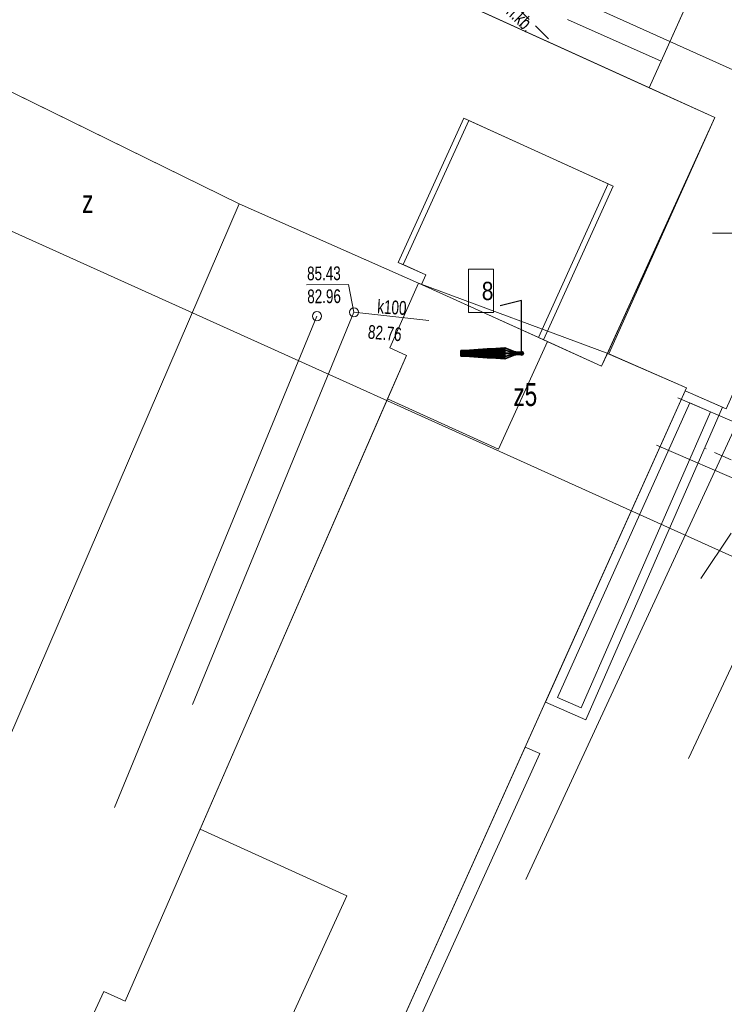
# Model space of a CAD drawing. Header units: metres. Extents: x -1013 to 1491425, y -5789533 to 1032.
# Tile 25 of 66: x -42 to -4, y -77 to -24. Entities that reach past the tile are written whole.
import ezdxf
from ezdxf.xclip import XClip

# ---------------------------------------------------------------- set-up
doc = ezdxf.new("R2010")
doc.units = ezdxf.units.M
doc.header["$MEASUREMENT"] = 0
doc.header["$XCLIPFRAME"] = 0
for name, pattern in [('2_KTCR02', [1.5, 1, -0.5]), ('Kropki i Kreski', [3.6, 1.8, -0.9, 0, -0.9]), ('Przerywana', [2.4, 1.2, -1.2])]:
    doc.linetypes.add(name, pattern=pattern)
doc.layers.add('700-L Mapa 1_500 dwg', color=7, linetype='Continuous')
for name, color, linetype, lineweight in [('703-L Płaszczyzny podejścia 2D3', 152, 'Continuous', 30), ('708-L Opisy sytuacji 1_500 do legendy11', 7, 'Continuous', 13), ('708-L Opisy sytuacji 1_500 do legendy85', 1, 'Continuous', 25), ('713-L Obiekty-budynki1', 7, 'Continuous', 13), ('719-L Wyposażenie lądowiska1', 7, 'Continuous', 13), ('719-L Wyposażenie lądowiska15', 7, 'Continuous', 25), ('719-L Wyposażenie lądowiska75', 30, 'Continuous', 25), ('719-L Wyposażenie lądowiska81', 18, 'Continuous', 35), ('719-L Wyposażenie lądowiska85', 1, 'Continuous', 25), ('719-L Wyposażenie lądowiska91', 255, 'Continuous', 13), ('GN.6640.3638.2023_9_EGBB_E_T_07', 9, 'Continuous', 18), ('GN.6640.3638.2023_9_EGBB_L_07', 9, 'Continuous', 18), ('GN.6640.3638.2023_9_EGBB_L_17', 9, 'Continuous', 18), ('GN.6640.3638.2023_9_EGBC_L_07', 9, 'Continuous', 18), ('GN.6640.3638.2023_9_EGBE_L_07', 9, 'Continuous', 18), ('GN.6640.3638.2023_9_EGBE_L_87', 9, 'Continuous', 18), ('GN.6640.3638.2023_9_KTCR_E_T_17', 9, 'Continuous', 18), ('GN.6640.3638.2023_9_KTCR_L_17', 9, 'Continuous', 18), ('GN.6640.3638.2023_9_KTKR_L_07', 9, 'Continuous', 18), ('GN.6640.3638.2023_9_PODZIAL_SEKCYJNY_L_07', 9, 'Continuous', 18), ('GN.6640.3638.2023_9_SUPC_D_L_1200', 9, 'Continuous', 18), ('GN.6640.3638.2023_9_SUPK_D_L_434', 9, 'Continuous', 18), ('GN.6640.3638.2023_9_SUPK_E_T_434', 9, 'Continuous', 18), ('GN.6640.3638.2023_9_SUTK_T_034', 9, 'Continuous', 18), ('GN.6640.3638.2023_9_SUUK_D_T_234', 9, 'Continuous', 18), ('GN.6640.3638.2023_9_ZAKRES_L_03', 9, 'Continuous', 18)]:
    doc.layers.add(name, color=color, linetype=linetype, lineweight=lineweight)
doc.styles.add('STYL_AUTOMATYCZNY_1', font='arial.ttf', dxfattribs={"width": 0.7})
doc.styles.add('STYL_AUTOMATYCZNY_3', font='ARIALN.TTF')
doc.dimstyles.new('STYL_AUTOMATYCZNY__5', dxfattribs={"dimtxt": 0.18, "dimasz": 0.456, "dimexe": 0.18, "dimexo": 0.0625, "dimgap": 0, "dimtad": 0, "dimtih": 1, "dimtoh": 1, "dimdec": 4, "dimzin": 0, "dimdsep": 46, "dimcen": 0.09, "dimadec": 0, "dimazin": 0, "dimtfac": 1, "dimtdec": 4, "dimtmove": 0, "dimatfit": 3, "dimldrblk": 'ARROWHEAD_1', "dimfxl": 1, "dimtolj": 1, "dimtzin": 0, "dimarcsym": 0})

# ---------------------------------------------------------------- blocks, each defined once
blk = doc.blocks.new('Rysunek_1_9', base_point=(-7447251.91, -5789835.327))
at = {"layer": 'GN.6640.3638.2023_9_EGBB_L_07', "color": 9, "linetype": 'Continuous', "lineweight": 18}
for p, q in [((-7.85, -27.397), (-4.62, -20.177)), ((-4.28, -29.017), (-7.85, -27.397)), ((-10.05, -41.917), (-4.28, -29.017)), ((-5.82, -43.767), (-10.05, -41.917)), ((-5.888, -43.92), (-5.82, -43.767)), ((-3.65, -44.917), (-5.888, -43.92))]:
    blk.add_line(p, q, dxfattribs=at)
at = {"layer": 'GN.6640.3638.2023_9_EGBB_L_17', "color": 9, "linetype": 'Continuous', "lineweight": 18}
for p, q in [((-59.98, -3.697), (-7.85, -27.397)), ((-30.219, -33.728), (-43.596, -27.171)), ((-7.85, -27.397), (-4.28, -29.017)), ((-4.28, -29.017), (-10.05, -41.917)), ((-45.707, -69.69), (-30.219, -33.728)), ((-20.437, -38.049), (-30.219, -33.728)), ((-22.003, -41.591), (-20.437, -38.049)), ((-10.05, -41.917), (-20.437, -38.049)), ((-10.05, -41.917), (-20.437, -38.049)), ((-21.09, -41.994), (-22.003, -41.591)), ((-35.252, -74.507), (-21.09, -41.994)), ((-10.05, -41.917), (-5.82, -43.767)), ((-5.82, -43.767), (-40.536, -121.038)), ((-35.252, -74.507), (-36.433, -77.215)), ((-39.055, -79.864), (-37.597, -76.684)), ((-37.597, -76.684), (-36.433, -77.215))]:
    blk.add_line(p, q, dxfattribs=at)
at = {"layer": 'GN.6640.3638.2023_9_EGBC_L_07', "color": 9, "linetype": 'Continuous', "lineweight": 18}
for p, q in [((-59.98, -3.697), (-7.85, -27.397)), ((-30.22, -33.727), (-43.6, -27.167)), ((-7.85, -27.397), (-4.28, -29.017)), ((-4.28, -29.017), (-10.05, -41.917)), ((-20.44, -38.047), (-30.22, -33.727)), ((-10.05, -41.917), (-20.44, -38.047))]:
    blk.add_line(p, q, dxfattribs=at)
at = {"layer": 'GN.6640.3638.2023_9_EGBE_L_07', "color": 9, "linetype": 'Continuous', "lineweight": 18}
for p, q in [((-5.888, -43.92), (-13.518, -60.916)), ((-3.859, -44.824), (-5.888, -43.92)), ((-12.855, -60.66), (-5.636, -44.579)), ((-4.516, -45.079), (-11.561, -61.222)), ((-11.302, -61.879), (-3.859, -44.824)), ((-5.636, -44.579), (-4.516, -45.079)), ((-11.561, -61.222), (-12.855, -60.66)), ((-13.518, -60.916), (-11.302, -61.879))]:
    blk.add_line(p, q, dxfattribs=at)
at = {"layer": 'GN.6640.3638.2023_9_EGBE_L_87', "color": 9, "linetype": 'Continuous', "lineweight": 18}
for p, q in [((-14.612, -63.364), (-21.977, -79.714)), ((-21.224, -80.018), (-13.817, -63.708)), ((-13.817, -63.708), (-14.612, -63.364))]:
    blk.add_line(p, q, dxfattribs=at)
at = {"layer": 'GN.6640.3638.2023_9_KTCR_L_17', "color": 9, "linetype": '2_KTCR02', "lineweight": 18}
for p, q in [((-19.32, -18.687), (-13.01, -25.087)), ((-3.38, -47.697), (-4.79, -47.067))]:
    blk.add_line(p, q, dxfattribs=at)
at = {"layer": 'GN.6640.3638.2023_9_KTKR_L_07', "color": 9, "linetype": 'Continuous', "lineweight": 18}
for p, q in [((-7.21, -25.947), (-12.31, -23.677)), ((-5.04, -54.167), (-3.38, -51.697))]:
    blk.add_line(p, q, dxfattribs=at)
at = {"layer": 'GN.6640.3638.2023_9_PODZIAL_SEKCYJNY_L_07', "color": 9, "linetype": 'Continuous', "lineweight": 18}
blk.add_line((-4.41, -35.327), (0.59, -35.327), dxfattribs=at)
at = {"layer": 'GN.6640.3638.2023_9_SUPC_D_L_1200', "color": 9, "linetype": 'Continuous', "lineweight": 18}
for p, q in [((4.246, -48.827), (-6.301, -44.305)), ((-7.453, -46.887), (8.839, -53.927))]:
    blk.add_line(p, q, dxfattribs=at)
at = {"layer": 'GN.6640.3638.2023_9_SUPK_D_L_434', "color": 9, "linetype": 'Continuous', "lineweight": 18}
for p, q in [((-33.867, -12.631), (4.257, -29.825)), ((4.257, -29.825), (-14.578, -70.581)), ((10.37, -29.587), (-5.714, -63.978)), ((-23.957, -39.644), (-32.767, -61.038)), ((-19.873, -40.086), (-23.957, -39.644)), ((-37.008, -66.659), (-25.975, -39.858))]:
    blk.add_line(p, q, dxfattribs=at)
at = {"layer": 'GN.6640.3638.2023_9_SUTK_T_034', "color": 9, "linetype": 'Continuous', "lineweight": 18}
for p in [(-26.537, -38.152), (-23.957, -39.644)]:
    blk.add_line(p, (-24.257, -38.136), dxfattribs=at)
at = {"layer": 'GN.6640.3638.2023_9_SUUK_D_T_234', "color": 9, "linetype": 'Continuous', "lineweight": 18}
for centre in [(-25.975, -39.858), (-23.957, -39.644)]:
    blk.add_circle(centre, 0.25, dxfattribs=at)
at = {"layer": 'GN.6640.3638.2023_9_ZAKRES_L_03', "color": 9, "linetype": 'Continuous', "lineweight": 18}
blk.add_line((-159.09, 17.333), (139.72, -117.497), dxfattribs=at)
at = {"layer": 'GN.6640.3638.2023_9_EGBB_E_T_07', "color": 9, "linetype": 'Continuous', "lineweight": 18, "char_height": 1.25, "attachment_point": 4, "style": 'STYL_AUTOMATYCZNY_1'}
for s, insert in [('\\A1;{\\pql;\\fArial|b0|i0|c238|p0;\\W0.700000;z}', (-38.776, -33.602)), ('\\A1;{\\pql;\\fArial|b0|i0|c238|p0;\\W0.700000;z5}', (-15.255, -44.139))]:
    blk.add_mtext(s, dxfattribs=dict(at, insert=insert))
at = {"layer": 'GN.6640.3638.2023_9_KTCR_E_T_17', "color": 9, "linetype": 'Continuous', "lineweight": 18, "insert": (-15.708, -22.789), "char_height": 0.75, "attachment_point": 4, "rotation": 315.702, "style": 'STYL_AUTOMATYCZNY_1'}
blk.add_mtext('\\A1;{\\pql;\\fArial|b0|i0|c238|p0;\\W0.700000;ch.kb.}', dxfattribs=at)
at = {"layer": 'GN.6640.3638.2023_9_SUPK_E_T_434', "color": 9, "linetype": 'Continuous', "lineweight": 18, "insert": (-22.679, -39.333), "char_height": 0.75, "attachment_point": 4, "rotation": 356.823, "style": 'STYL_AUTOMATYCZNY_1'}
blk.add_mtext('\\A1;{\\pql;\\fArial|b0|i0|c238|p0;\\W0.700000;k100}', dxfattribs=at)
at = {"layer": 'GN.6640.3638.2023_9_SUTK_T_034', "color": 9, "linetype": 'Continuous', "lineweight": 18, "char_height": 0.75, "style": 'STYL_AUTOMATYCZNY_1'}
for s, insert, attachment_point, rotation in [('\\A1;{\\pql;\\fArial|b0|i0|c238|p0;\\W0.700000;85.43}', (-26.514, -37.152), 1, 0.4031), ('\\A1;{\\pql;\\fArial|b0|i0|c238|p0;\\W0.700000;82.96}', (-26.505, -38.402), 1, 0.4031), ('\\A1;{\\pql;\\fArial|b0|i0|c238|p0;\\W0.700000;82.76}', (-23.188, -40.707), 4, 355.213)]:
    blk.add_mtext(s, dxfattribs=dict(at, insert=insert, attachment_point=attachment_point, rotation=rotation))
blk = doc.blocks.new('ARROWHEAD_1')
at = {"color": 0, "linetype": 'Continuous', "lineweight": 0}
blk.add_line((0, 0), (-1, 0), dxfattribs=at)
blk.add_circle((0, 0), 0.25, dxfattribs=at)

msp = doc.modelspace()

# ---------------------------------------------------------------- hatches: boundary and pattern name
at = {"layer": '719-L Wyposażenie lądowiska75', "linetype": 'Continuous', "lineweight": 0}
for points in [[(-14.96, -41.958), (-14.96, -41.808), (-15.126, -41.808), (-15.126, -41.958)], [(-14.927, -41.81), (-14.931, -41.808), (-14.96, -41.808), (-14.96, -41.81)], [(-14.924, -41.818), (-14.927, -41.81), (-14.96, -41.81), (-14.96, -41.818)], [(-14.92, -41.83), (-14.924, -41.818), (-14.96, -41.818), (-14.96, -41.83)], [(-14.918, -41.845), (-14.92, -41.83), (-14.96, -41.83), (-14.96, -41.845)], [(-14.917, -41.863), (-14.918, -41.845), (-14.96, -41.845), (-14.96, -41.863)], [(-14.96, -41.883), (-14.916, -41.883), (-14.917, -41.863), (-14.96, -41.863)], [(-14.917, -41.902), (-14.916, -41.883), (-14.96, -41.883), (-14.96, -41.902)], [(-14.895, -41.81), (-14.903, -41.808), (-14.931, -41.808), (-14.927, -41.81)], [(-14.924, -41.818), (-14.888, -41.818), (-14.895, -41.81), (-14.927, -41.81)], [(-14.92, -41.83), (-14.882, -41.83), (-14.888, -41.818), (-14.924, -41.818)], [(-14.918, -41.845), (-14.878, -41.845), (-14.882, -41.83), (-14.92, -41.83)], [(-14.917, -41.863), (-14.875, -41.863), (-14.878, -41.845), (-14.918, -41.845)], [(-14.916, -41.883), (-14.874, -41.883), (-14.875, -41.863), (-14.917, -41.863)], [(-14.874, -41.883), (-14.916, -41.883), (-14.917, -41.902), (-14.875, -41.902)], [(-14.895, -41.81), (-14.866, -41.81), (-14.877, -41.808), (-14.903, -41.808)], [(-14.888, -41.818), (-14.856, -41.818), (-14.866, -41.81), (-14.895, -41.81)], [(-14.847, -41.83), (-14.856, -41.818), (-14.888, -41.818), (-14.882, -41.83)], [(-14.878, -41.845), (-14.841, -41.845), (-14.847, -41.83), (-14.882, -41.83)], [(-14.875, -41.863), (-14.836, -41.863), (-14.841, -41.845), (-14.878, -41.845)], [(-14.84, -41.81), (-14.854, -41.808), (-14.877, -41.808), (-14.866, -41.81)], [(-14.874, -41.883), (-14.835, -41.883), (-14.836, -41.863), (-14.875, -41.863)], [(-14.836, -41.902), (-14.835, -41.883), (-14.874, -41.883), (-14.875, -41.902)], [(-14.828, -41.818), (-14.84, -41.81), (-14.866, -41.81), (-14.856, -41.818)], [(-14.847, -41.83), (-14.817, -41.83), (-14.828, -41.818), (-14.856, -41.818)], [(-14.84, -41.81), (-14.819, -41.81), (-14.835, -41.808), (-14.854, -41.808)], [(-14.808, -41.845), (-14.817, -41.83), (-14.847, -41.83), (-14.841, -41.845)], [(-14.803, -41.863), (-14.808, -41.845), (-14.841, -41.845), (-14.836, -41.863)], [(-14.804, -41.818), (-14.819, -41.81), (-14.84, -41.81), (-14.828, -41.818)], [(-14.801, -41.883), (-14.803, -41.863), (-14.836, -41.863), (-14.835, -41.883)], [(-14.803, -41.902), (-14.801, -41.883), (-14.835, -41.883), (-14.836, -41.902)], [(-14.819, -41.81), (-14.804, -41.81), (-14.822, -41.808), (-14.835, -41.808)], [(-14.817, -41.83), (-14.791, -41.83), (-14.804, -41.818), (-14.828, -41.818)], [(-14.804, -41.81), (-14.794, -41.81), (-14.813, -41.808), (-14.822, -41.808)], [(-14.804, -41.818), (-14.787, -41.818), (-14.804, -41.81), (-14.819, -41.81)], [(-14.808, -41.845), (-14.781, -41.845), (-14.791, -41.83), (-14.817, -41.83)], [(-14.794, -41.81), (-14.791, -41.81), (-14.81, -41.808), (-14.813, -41.808)], [(-14.775, -41.863), (-14.781, -41.845), (-14.808, -41.845), (-14.803, -41.863)], [(-14.776, -41.818), (-14.794, -41.81), (-14.804, -41.81), (-14.787, -41.818)], [(-14.791, -41.83), (-14.773, -41.83), (-14.787, -41.818), (-14.804, -41.818)], [(-14.773, -41.883), (-14.775, -41.863), (-14.803, -41.863), (-14.801, -41.883)], [(-14.775, -41.902), (-14.773, -41.883), (-14.801, -41.883), (-14.803, -41.902)], [(-14.773, -41.818), (-14.791, -41.81), (-14.794, -41.81), (-14.776, -41.818)], [(-14.781, -41.845), (-14.761, -41.845), (-14.773, -41.83), (-14.791, -41.83)], [(-14.773, -41.83), (-14.761, -41.83), (-14.776, -41.818), (-14.787, -41.818)], [(-14.775, -41.863), (-14.755, -41.863), (-14.761, -41.845), (-14.781, -41.845)], [(-14.757, -41.83), (-14.773, -41.818), (-14.776, -41.818), (-14.761, -41.83)], [(-14.752, -41.883), (-14.755, -41.863), (-14.775, -41.863), (-14.773, -41.883)], [(-14.755, -41.902), (-14.752, -41.883), (-14.773, -41.883), (-14.775, -41.902)], [(-14.749, -41.845), (-14.761, -41.83), (-14.773, -41.83), (-14.761, -41.845)], [(-14.745, -41.845), (-14.757, -41.83), (-14.761, -41.83), (-14.749, -41.845)], [(-14.755, -41.863), (-14.742, -41.863), (-14.749, -41.845), (-14.761, -41.845)], [(-14.752, -41.883), (-14.739, -41.883), (-14.742, -41.863), (-14.755, -41.863)], [(-14.739, -41.883), (-14.752, -41.883), (-14.755, -41.902), (-14.742, -41.902)], [(-14.738, -41.863), (-14.745, -41.845), (-14.749, -41.845), (-14.742, -41.863)], [(-14.735, -41.883), (-14.738, -41.863), (-14.742, -41.863), (-14.739, -41.883)], [(-14.738, -41.902), (-14.735, -41.883), (-14.739, -41.883), (-14.742, -41.902)], [(-14.918, -41.92), (-14.917, -41.902), (-14.96, -41.902), (-14.96, -41.92)], [(-14.92, -41.936), (-14.918, -41.92), (-14.96, -41.92), (-14.96, -41.936)], [(-14.924, -41.948), (-14.92, -41.936), (-14.96, -41.936), (-14.96, -41.948)], [(-14.927, -41.955), (-14.924, -41.948), (-14.96, -41.948), (-14.96, -41.955)], [(-14.931, -41.958), (-14.927, -41.955), (-14.96, -41.955), (-14.96, -41.958)], [(-14.895, -41.955), (-14.927, -41.955), (-14.931, -41.958), (-14.903, -41.958)], [(-14.895, -41.955), (-14.888, -41.948), (-14.924, -41.948), (-14.927, -41.955)], [(-14.888, -41.948), (-14.882, -41.936), (-14.92, -41.936), (-14.924, -41.948)], [(-14.882, -41.936), (-14.878, -41.92), (-14.918, -41.92), (-14.92, -41.936)], [(-14.878, -41.92), (-14.875, -41.902), (-14.917, -41.902), (-14.918, -41.92)], [(-14.877, -41.958), (-14.866, -41.955), (-14.895, -41.955), (-14.903, -41.958)], [(-14.866, -41.955), (-14.856, -41.948), (-14.888, -41.948), (-14.895, -41.955)], [(-14.856, -41.948), (-14.847, -41.936), (-14.882, -41.936), (-14.888, -41.948)], [(-14.847, -41.936), (-14.841, -41.92), (-14.878, -41.92), (-14.882, -41.936)], [(-14.841, -41.92), (-14.836, -41.902), (-14.875, -41.902), (-14.878, -41.92)], [(-14.84, -41.955), (-14.866, -41.955), (-14.877, -41.958), (-14.854, -41.958)], [(-14.828, -41.948), (-14.856, -41.948), (-14.866, -41.955), (-14.84, -41.955)], [(-14.817, -41.936), (-14.847, -41.936), (-14.856, -41.948), (-14.828, -41.948)], [(-14.819, -41.955), (-14.84, -41.955), (-14.854, -41.958), (-14.835, -41.958)], [(-14.817, -41.936), (-14.808, -41.92), (-14.841, -41.92), (-14.847, -41.936)], [(-14.808, -41.92), (-14.803, -41.902), (-14.836, -41.902), (-14.841, -41.92)], [(-14.819, -41.955), (-14.804, -41.948), (-14.828, -41.948), (-14.84, -41.955)], [(-14.822, -41.958), (-14.804, -41.955), (-14.819, -41.955), (-14.835, -41.958)], [(-14.804, -41.948), (-14.791, -41.936), (-14.817, -41.936), (-14.828, -41.948)], [(-14.794, -41.955), (-14.804, -41.955), (-14.822, -41.958), (-14.813, -41.958)], [(-14.804, -41.955), (-14.787, -41.948), (-14.804, -41.948), (-14.819, -41.955)], [(-14.781, -41.92), (-14.808, -41.92), (-14.817, -41.936), (-14.791, -41.936)], [(-14.81, -41.958), (-14.791, -41.955), (-14.794, -41.955), (-14.813, -41.958)], [(-14.775, -41.902), (-14.803, -41.902), (-14.808, -41.92), (-14.781, -41.92)], [(-14.787, -41.948), (-14.773, -41.936), (-14.791, -41.936), (-14.804, -41.948)], [(-14.776, -41.948), (-14.787, -41.948), (-14.804, -41.955), (-14.794, -41.955)], [(-14.791, -41.955), (-14.773, -41.948), (-14.776, -41.948), (-14.794, -41.955)], [(-14.761, -41.92), (-14.781, -41.92), (-14.791, -41.936), (-14.773, -41.936)], [(-14.761, -41.936), (-14.773, -41.936), (-14.787, -41.948), (-14.776, -41.948)], [(-14.761, -41.92), (-14.755, -41.902), (-14.775, -41.902), (-14.781, -41.92)], [(-14.773, -41.948), (-14.757, -41.936), (-14.761, -41.936), (-14.776, -41.948)], [(-14.749, -41.92), (-14.761, -41.92), (-14.773, -41.936), (-14.761, -41.936)], [(-14.742, -41.902), (-14.755, -41.902), (-14.761, -41.92), (-14.749, -41.92)], [(-14.757, -41.936), (-14.745, -41.92), (-14.749, -41.92), (-14.761, -41.936)], [(-14.745, -41.92), (-14.738, -41.902), (-14.742, -41.902), (-14.749, -41.92)]]:
    msp.add_hatch(color=251, dxfattribs=at).paths.add_polyline_path(points)
at = {"layer": '719-L Wyposażenie lądowiska85', "linetype": 'Continuous', "lineweight": 25}
for points in [[(-17.653, -41.703), (-18.133, -41.733), (-18.133, -42.033), (-17.653, -42.063)], [(-16.693, -41.643), (-17.173, -41.673), (-17.173, -42.093), (-16.693, -42.123)], [(-15.733, -41.583), (-16.213, -41.613), (-16.213, -42.153), (-15.733, -42.183)]]:
    msp.add_hatch(color=1, dxfattribs=at).paths.add_polyline_path(points)
at = {"layer": '719-L Wyposażenie lądowiska91', "linetype": 'Continuous', "lineweight": 13}
for points in [[(-17.173, -41.673), (-17.653, -41.703), (-17.653, -42.063), (-17.173, -42.093)], [(-16.213, -41.613), (-16.693, -41.643), (-16.693, -42.123), (-16.213, -42.153)]]:
    msp.add_hatch(color=255, dxfattribs=at).paths.add_polyline_path(points)

# ---------------------------------------------------------------- linework, layer by layer
at = {"layer": '703-L Płaszczyzny podejścia 2D3', "color": 152, "linetype": 'Continuous', "lineweight": 30}
msp.add_circle((8.227, 10.355), 1021.659, dxfattribs=at)
at = {"layer": '708-L Opisy sytuacji 1_500 do legendy11', "color": 7, "linetype": 'Continuous', "lineweight": 13, "flags": 128}
msp.add_lwpolyline([(-17.705, -37.293), (-16.341, -37.293), (-16.341, -39.66), (-17.705, -39.66)], close=True, dxfattribs=at)
at = {"layer": '713-L Obiekty-budynki1', "color": 7, "linetype": 'Continuous', "lineweight": 13, "flags": 128}
for points in [[(-82.342, -53.044), (-69.18, -58.877), (-54.63, -26.267), (-53.33, -26.817), (-51.97, -23.617), (-43.6, -27.167), (-30.22, -33.727), (-20.277, -38.121), (-20.042, -37.604), (-21.544, -36.921), (-17.97, -29.058), (-9.813, -32.766), (-13.622, -41.146), (-10.449, -42.589), (-4.28, -29.017), (-59.98, -3.697)], [(-7.85, -27.397), (-4.62, -20.177), (8.59, -26.107), (2.48, -39.757), (-0.714, -38.327), (-3.65, -44.917), (-5.888, -43.92), (-5.82, -43.767), (-10.128, -41.883), (-4.28, -29.017)], [(-17.697, -29.182), (-17.97, -29.058), (-21.544, -36.921), (-21.271, -37.046)], [(-17.697, -29.182), (-10.086, -32.642), (-13.895, -41.022), (-20.277, -38.121), (-20.042, -37.604), (-21.271, -37.046)], [(-10.086, -32.642), (-13.895, -41.022), (-13.622, -41.146), (-9.813, -32.766)], [(-20.44, -38.047), (-22.003, -41.591), (-21.09, -41.994), (-22.121, -44.361), (-16.071, -47.111), (-13.405, -41.245)], [(-22.202, -80.232), (-27.286, -77.921), (-24.352, -71.467), (-32.345, -67.833), (-22.121, -44.361), (-16.071, -47.111), (-13.405, -41.245), (-10.449, -42.589), (-10.128, -41.883), (-10.05, -41.917), (-5.82, -43.767)]]:
    msp.add_lwpolyline(points, close=True, dxfattribs=at)
at = {"layer": '719-L Wyposażenie lądowiska1', "color": 7, "linetype": 'Przerywana', "lineweight": 13}
for p, q in [((-18.133, -41.733), (-15.733, -41.583)), ((-18.133, -42.033), (-15.733, -42.183))]:
    msp.add_line(p, q, dxfattribs=at)
at = {"layer": '719-L Wyposażenie lądowiska1', "color": 7, "linetype": 'Continuous', "lineweight": 13}
for p, q in [((-17.653, -41.703), (-18.133, -41.733)), ((-18.133, -41.883), (-18.133, -41.733)), ((-18.133, -41.733), (-18.133, -42.033)), ((-15.733, -41.883), (-18.133, -41.883)), ((-17.173, -41.673), (-17.653, -41.703)), ((-17.653, -41.883), (-17.653, -41.703)), ((-17.653, -42.063), (-17.653, -41.703)), ((-17.653, -41.703), (-17.653, -42.063)), ((-16.693, -41.643), (-17.173, -41.673)), ((-17.173, -41.883), (-17.173, -41.673)), ((-17.173, -41.673), (-17.173, -42.093)), ((-17.173, -42.093), (-17.173, -41.673)), ((-16.213, -41.613), (-16.693, -41.643)), ((-16.693, -41.883), (-16.693, -41.643)), ((-16.693, -42.123), (-16.693, -41.643)), ((-16.693, -41.643), (-16.693, -42.123)), ((-15.733, -41.583), (-16.213, -41.613)), ((-16.213, -41.883), (-16.213, -41.613)), ((-16.213, -41.613), (-16.213, -42.153)), ((-16.213, -42.153), (-16.213, -41.613)), ((-15.733, -41.583), (-15.183, -41.801)), ((-15.733, -41.883), (-15.733, -41.583)), ((-15.733, -42.183), (-15.733, -41.583)), ((-15.733, -41.716), (-15.183, -41.851)), ((-14.96, -41.81), (-14.96, -41.808)), ((-14.931, -41.808), (-14.96, -41.808)), ((-14.96, -41.818), (-14.96, -41.81)), ((-14.96, -41.83), (-14.96, -41.818)), ((-14.96, -41.845), (-14.96, -41.83)), ((-14.96, -41.863), (-14.96, -41.845)), ((-14.96, -41.883), (-14.96, -41.863)), ((-14.96, -41.902), (-14.96, -41.883)), ((-14.903, -41.808), (-14.931, -41.808)), ((-14.877, -41.808), (-14.903, -41.808)), ((-14.854, -41.808), (-14.877, -41.808)), ((-14.835, -41.808), (-14.854, -41.808)), ((-14.822, -41.808), (-14.835, -41.808)), ((-14.813, -41.808), (-14.822, -41.808)), ((-14.81, -41.808), (-14.813, -41.808)), ((-14.791, -41.81), (-14.81, -41.808)), ((-14.773, -41.818), (-14.791, -41.81)), ((-14.757, -41.83), (-14.773, -41.818)), ((-14.745, -41.845), (-14.757, -41.83)), ((-14.738, -41.863), (-14.745, -41.845)), ((-14.735, -41.883), (-14.738, -41.863)), ((-14.738, -41.902), (-14.735, -41.883)), ((-18.133, -42.033), (-17.653, -42.063)), ((-17.653, -42.063), (-17.173, -42.093)), ((-17.173, -42.093), (-16.693, -42.123)), ((-16.693, -42.123), (-16.213, -42.153)), ((-16.213, -42.153), (-15.733, -42.183)), ((-15.733, -42.05), (-15.183, -41.915)), ((-15.733, -42.183), (-15.183, -41.965)), ((-14.96, -41.92), (-14.96, -41.902)), ((-14.96, -41.936), (-14.96, -41.92)), ((-14.96, -41.948), (-14.96, -41.936)), ((-14.96, -41.955), (-14.96, -41.948)), ((-14.96, -41.958), (-14.96, -41.955)), ((-14.931, -41.958), (-14.96, -41.958)), ((-14.903, -41.958), (-14.931, -41.958)), ((-14.877, -41.958), (-14.903, -41.958)), ((-14.854, -41.958), (-14.877, -41.958)), ((-14.835, -41.958), (-14.854, -41.958)), ((-14.822, -41.958), (-14.835, -41.958)), ((-14.813, -41.958), (-14.822, -41.958)), ((-14.81, -41.958), (-14.813, -41.958)), ((-14.81, -41.958), (-14.791, -41.955)), ((-14.791, -41.955), (-14.773, -41.948)), ((-14.773, -41.948), (-14.757, -41.936)), ((-14.757, -41.936), (-14.745, -41.92)), ((-14.745, -41.92), (-14.738, -41.902))]:
    msp.add_line(p, q, dxfattribs=at)
at = {"layer": '719-L Wyposażenie lądowiska1', "color": 7, "linetype": 'Continuous', "lineweight": 13, "flags": 128}
msp.add_lwpolyline([(-14.96, -41.958), (-14.96, -41.808), (-15.126, -41.808), (-15.126, -41.958)], close=True, dxfattribs=at)
at = {"layer": '719-L Wyposażenie lądowiska15', "color": 7, "linetype": 'Kropki i Kreski', "lineweight": 25}
msp.add_line((-14.96, -41.883), (-15.126, -41.883), dxfattribs=at)
at = {"layer": '719-L Wyposażenie lądowiska15', "color": 7, "linetype": 'Kropki i Kreski', "lineweight": 25, "flags": 128}
msp.add_lwpolyline([(-14.81, -41.883), (-14.812, -41.883), (-14.819, -41.883), (-14.83, -41.883), (-14.845, -41.883), (-14.864, -41.883), (-14.885, -41.883), (-14.909, -41.883), (-14.934, -41.883), (-14.96, -41.883)], dxfattribs=at)
at = {"layer": '719-L Wyposażenie lądowiska81', "color": 18, "linetype": 'Continuous', "lineweight": 35}
for p, q in [((-18.133, -41.733), (-17.653, -41.703)), ((-18.133, -41.735), (-18.133, -41.733)), ((-18.133, -41.742), (-18.133, -41.735)), ((-18.133, -41.753), (-18.133, -41.742)), ((-18.133, -41.768), (-18.133, -41.753)), ((-18.133, -41.786), (-18.133, -41.768)), ((-18.133, -41.808), (-18.133, -41.786)), ((-18.133, -41.831), (-18.133, -41.808)), ((-18.133, -41.857), (-18.133, -41.831)), ((-18.133, -41.883), (-18.133, -41.857)), ((-18.133, -41.909), (-18.133, -41.883)), ((-17.653, -41.703), (-17.173, -41.673)), ((-17.653, -41.706), (-17.653, -41.703)), ((-17.653, -41.706), (-17.653, -41.703)), ((-17.653, -41.714), (-17.653, -41.706)), ((-17.653, -41.714), (-17.653, -41.706)), ((-17.653, -41.727), (-17.653, -41.714)), ((-17.653, -41.727), (-17.653, -41.714)), ((-17.653, -41.745), (-17.653, -41.727)), ((-17.653, -41.745), (-17.653, -41.727)), ((-17.653, -41.767), (-17.653, -41.745)), ((-17.653, -41.767), (-17.653, -41.745)), ((-17.653, -41.793), (-17.653, -41.767)), ((-17.653, -41.793), (-17.653, -41.767)), ((-17.653, -41.821), (-17.653, -41.793)), ((-17.653, -41.821), (-17.653, -41.793)), ((-17.653, -41.852), (-17.653, -41.821)), ((-17.653, -41.852), (-17.653, -41.821)), ((-17.653, -41.883), (-17.653, -41.852)), ((-17.653, -41.883), (-17.653, -41.852)), ((-17.653, -41.914), (-17.653, -41.883)), ((-17.653, -41.914), (-17.653, -41.883)), ((-17.173, -41.673), (-16.693, -41.643)), ((-17.173, -41.676), (-17.173, -41.673)), ((-17.173, -41.676), (-17.173, -41.673)), ((-17.173, -41.685), (-17.173, -41.676)), ((-17.173, -41.685), (-17.173, -41.676)), ((-17.173, -41.701), (-17.173, -41.685)), ((-17.173, -41.701), (-17.173, -41.685)), ((-17.173, -41.722), (-17.173, -41.701)), ((-17.173, -41.722), (-17.173, -41.701)), ((-17.173, -41.748), (-17.173, -41.722)), ((-17.173, -41.748), (-17.173, -41.722)), ((-17.173, -41.778), (-17.173, -41.748)), ((-17.173, -41.778), (-17.173, -41.748)), ((-17.173, -41.811), (-17.173, -41.778)), ((-17.173, -41.811), (-17.173, -41.778)), ((-17.173, -41.846), (-17.173, -41.811)), ((-17.173, -41.846), (-17.173, -41.811)), ((-17.173, -41.883), (-17.173, -41.846)), ((-17.173, -41.883), (-17.173, -41.846)), ((-17.173, -41.919), (-17.173, -41.883)), ((-17.173, -41.919), (-17.173, -41.883)), ((-16.693, -41.643), (-16.213, -41.613)), ((-16.693, -41.646), (-16.693, -41.643)), ((-16.693, -41.646), (-16.693, -41.643)), ((-16.693, -41.657), (-16.693, -41.646)), ((-16.693, -41.657), (-16.693, -41.646)), ((-16.693, -41.675), (-16.693, -41.657)), ((-16.693, -41.675), (-16.693, -41.657)), ((-16.693, -41.699), (-16.693, -41.675)), ((-16.693, -41.699), (-16.693, -41.675)), ((-16.693, -41.729), (-16.693, -41.699)), ((-16.693, -41.729), (-16.693, -41.699)), ((-16.693, -41.763), (-16.693, -41.729)), ((-16.693, -41.763), (-16.693, -41.729)), ((-16.693, -41.801), (-16.693, -41.763)), ((-16.693, -41.801), (-16.693, -41.763)), ((-16.693, -41.841), (-16.693, -41.801)), ((-16.693, -41.841), (-16.693, -41.801)), ((-16.693, -41.883), (-16.693, -41.841)), ((-16.693, -41.883), (-16.693, -41.841)), ((-16.693, -41.924), (-16.693, -41.883)), ((-16.693, -41.924), (-16.693, -41.883)), ((-16.213, -41.613), (-15.733, -41.583)), ((-16.213, -41.617), (-16.213, -41.613)), ((-16.213, -41.617), (-16.213, -41.613)), ((-16.213, -41.629), (-16.213, -41.617)), ((-16.213, -41.629), (-16.213, -41.617)), ((-16.213, -41.649), (-16.213, -41.629)), ((-16.213, -41.649), (-16.213, -41.629)), ((-16.213, -41.676), (-16.213, -41.649)), ((-16.213, -41.676), (-16.213, -41.649)), ((-16.213, -41.709), (-16.213, -41.676)), ((-16.213, -41.709), (-16.213, -41.676)), ((-16.213, -41.748), (-16.213, -41.709)), ((-16.213, -41.748), (-16.213, -41.709)), ((-16.213, -41.79), (-16.213, -41.748)), ((-16.213, -41.79), (-16.213, -41.748)), ((-16.213, -41.836), (-16.213, -41.79)), ((-16.213, -41.836), (-16.213, -41.79)), ((-16.213, -41.883), (-16.213, -41.836)), ((-16.213, -41.883), (-16.213, -41.836)), ((-16.213, -41.93), (-16.213, -41.883)), ((-16.213, -41.93), (-16.213, -41.883)), ((-15.733, -41.587), (-15.733, -41.583)), ((-15.733, -41.583), (-15.183, -41.801)), ((-15.733, -41.716), (-15.733, -41.583)), ((-15.733, -41.601), (-15.733, -41.587)), ((-15.733, -41.623), (-15.733, -41.601)), ((-15.733, -41.653), (-15.733, -41.623)), ((-15.733, -41.69), (-15.733, -41.653)), ((-15.733, -41.733), (-15.733, -41.69)), ((-15.183, -41.851), (-15.733, -41.716)), ((-15.733, -41.78), (-15.733, -41.733)), ((-15.733, -41.831), (-15.733, -41.78)), ((-15.733, -41.883), (-15.733, -41.831)), ((-15.183, -41.882), (-15.733, -41.882)), ((-15.733, -41.882), (-15.733, -41.883)), ((-15.733, -41.935), (-15.733, -41.883)), ((-15.733, -41.883), (-15.183, -41.883)), ((-15.126, -41.801), (-15.183, -41.801)), ((-15.183, -41.807), (-15.183, -41.801)), ((-15.183, -41.801), (-15.183, -41.801)), ((-15.183, -41.825), (-15.183, -41.807)), ((-15.183, -41.851), (-15.183, -41.825)), ((-15.183, -41.882), (-15.183, -41.851)), ((-15.183, -41.882), (-15.183, -41.883)), ((-15.183, -41.914), (-15.183, -41.883)), ((-15.183, -41.883), (-15.183, -41.883)), ((-15.126, -41.807), (-15.126, -41.801)), ((-15.126, -41.825), (-15.126, -41.807)), ((-15.126, -41.851), (-15.126, -41.825)), ((-15.126, -41.883), (-15.126, -41.851)), ((-15.126, -41.914), (-15.126, -41.883)), ((-18.133, -41.934), (-18.133, -41.909)), ((-18.133, -41.958), (-18.133, -41.934)), ((-18.133, -41.979), (-18.133, -41.958)), ((-18.133, -41.998), (-18.133, -41.979)), ((-18.133, -42.013), (-18.133, -41.998)), ((-18.133, -42.024), (-18.133, -42.013)), ((-18.133, -42.03), (-18.133, -42.024)), ((-18.133, -42.033), (-18.133, -42.03)), ((-18.133, -42.033), (-17.653, -42.063)), ((-17.653, -41.944), (-17.653, -41.914)), ((-17.653, -41.944), (-17.653, -41.914)), ((-17.653, -41.973), (-17.653, -41.944)), ((-17.653, -41.973), (-17.653, -41.944)), ((-17.653, -41.998), (-17.653, -41.973)), ((-17.653, -41.998), (-17.653, -41.973)), ((-17.653, -42.021), (-17.653, -41.998)), ((-17.653, -42.021), (-17.653, -41.998)), ((-17.653, -42.039), (-17.653, -42.021)), ((-17.653, -42.039), (-17.653, -42.021)), ((-17.653, -42.052), (-17.653, -42.039)), ((-17.653, -42.052), (-17.653, -42.039)), ((-17.653, -42.06), (-17.653, -42.052)), ((-17.653, -42.06), (-17.653, -42.052)), ((-17.653, -42.063), (-17.653, -42.06)), ((-17.653, -42.063), (-17.653, -42.06)), ((-17.653, -42.063), (-17.173, -42.093)), ((-17.173, -41.955), (-17.173, -41.919)), ((-17.173, -41.955), (-17.173, -41.919)), ((-17.173, -41.988), (-17.173, -41.955)), ((-17.173, -41.988), (-17.173, -41.955)), ((-17.173, -42.018), (-17.173, -41.988)), ((-17.173, -42.018), (-17.173, -41.988)), ((-17.173, -42.044), (-17.173, -42.018)), ((-17.173, -42.044), (-17.173, -42.018)), ((-17.173, -42.065), (-17.173, -42.044)), ((-17.173, -42.065), (-17.173, -42.044)), ((-17.173, -42.08), (-17.173, -42.065)), ((-17.173, -42.08), (-17.173, -42.065)), ((-17.173, -42.09), (-17.173, -42.08)), ((-17.173, -42.09), (-17.173, -42.08)), ((-17.173, -42.093), (-17.173, -42.09)), ((-17.173, -42.093), (-17.173, -42.09)), ((-17.173, -42.093), (-16.693, -42.123)), ((-16.693, -41.965), (-16.693, -41.924)), ((-16.693, -41.965), (-16.693, -41.924)), ((-16.693, -42.003), (-16.693, -41.965)), ((-16.693, -42.003), (-16.693, -41.965)), ((-16.693, -42.037), (-16.693, -42.003)), ((-16.693, -42.037), (-16.693, -42.003)), ((-16.693, -42.067), (-16.693, -42.037)), ((-16.693, -42.067), (-16.693, -42.037)), ((-16.693, -42.091), (-16.693, -42.067)), ((-16.693, -42.091), (-16.693, -42.067)), ((-16.693, -42.108), (-16.693, -42.091)), ((-16.693, -42.108), (-16.693, -42.091)), ((-16.693, -42.119), (-16.693, -42.108)), ((-16.693, -42.119), (-16.693, -42.108)), ((-16.693, -42.123), (-16.693, -42.119)), ((-16.693, -42.123), (-16.693, -42.119)), ((-16.693, -42.123), (-16.213, -42.153)), ((-16.213, -41.975), (-16.213, -41.93)), ((-16.213, -41.975), (-16.213, -41.93)), ((-16.213, -42.018), (-16.213, -41.975)), ((-16.213, -42.018), (-16.213, -41.975)), ((-16.213, -42.056), (-16.213, -42.018)), ((-16.213, -42.056), (-16.213, -42.018)), ((-16.213, -42.09), (-16.213, -42.056)), ((-16.213, -42.09), (-16.213, -42.056)), ((-16.213, -42.117), (-16.213, -42.09)), ((-16.213, -42.117), (-16.213, -42.09)), ((-16.213, -42.136), (-16.213, -42.117)), ((-16.213, -42.136), (-16.213, -42.117)), ((-16.213, -42.149), (-16.213, -42.136)), ((-16.213, -42.149), (-16.213, -42.136)), ((-16.213, -42.153), (-16.213, -42.149)), ((-16.213, -42.153), (-16.213, -42.149)), ((-16.213, -42.153), (-15.733, -42.183)), ((-15.733, -42.05), (-15.183, -41.915)), ((-15.733, -41.985), (-15.733, -41.935)), ((-15.183, -41.965), (-15.733, -42.183)), ((-15.733, -42.033), (-15.733, -41.985)), ((-15.733, -42.076), (-15.733, -42.033)), ((-15.733, -42.183), (-15.733, -42.05)), ((-15.733, -42.113), (-15.733, -42.076)), ((-15.733, -42.143), (-15.733, -42.113)), ((-15.733, -42.165), (-15.733, -42.143)), ((-15.733, -42.178), (-15.733, -42.165)), ((-15.733, -42.183), (-15.733, -42.178)), ((-15.183, -41.941), (-15.183, -41.914)), ((-15.183, -41.959), (-15.183, -41.941)), ((-15.183, -41.965), (-15.183, -41.959)), ((-15.126, -41.965), (-15.183, -41.965)), ((-15.183, -41.965), (-15.183, -41.965)), ((-15.126, -41.941), (-15.126, -41.914)), ((-15.126, -41.959), (-15.126, -41.941)), ((-15.126, -41.965), (-15.126, -41.959))]:
    msp.add_line(p, q, dxfattribs=at)

# ---------------------------------------------------------------- block references
at = {"layer": '700-L Mapa 1_500 dwg', "color": 52, "linetype": 'Continuous', "lineweight": 25}
ref = msp.add_blockref('Rysunek_1_9', (-7447251.91, -5789835.327), dxfattribs=at)
XClip(ref).set_block_clipping_path([(-263.024729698, -194.3328058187), (268.520270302, 207.6028993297)])

# ---------------------------------------------------------------- texts
at = {"layer": '708-L Opisy sytuacji 1_500 do legendy85', "color": 1, "linetype": 'Continuous', "lineweight": 25, "insert": (-16.985, -38.994), "char_height": 1, "attachment_point": 7, "style": 'STYL_AUTOMATYCZNY_3'}
msp.add_mtext('\\A1;{\\pql;\\fArial Narrow|b0|i0|c238|p0;\\W1.000000;8}', dxfattribs=at)

# ---------------------------------------------------------------- leaders
at = {"layer": '708-L Opisy sytuacji 1_500 do legendy11', "color": 7, "linetype": 'Continuous', "lineweight": 13, "annotation_type": 0, "has_hookline": 1, "hookline_direction": 1, "text_width": 0.541}
msp.add_leader([(-14.81, -41.883), (-14.81, -38.994), (-15.981, -39.3)], dimstyle='STYL_AUTOMATYCZNY__5', dxfattribs=at)

doc.saveas('drawing.dxf')
